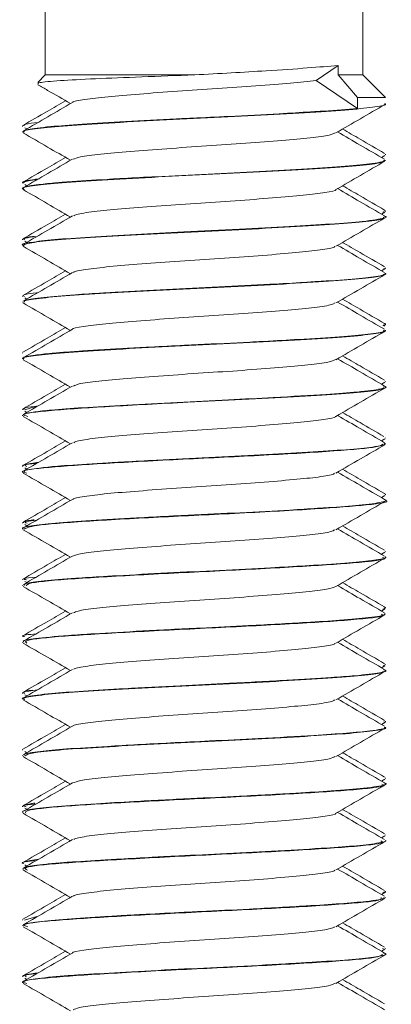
# Model space of a CAD drawing. Header units: millimetres. Extents: x -268 to 358, y -1428 to -19.
# Tile 20 of 34: x -69 to -61, y -77 to -55. Entities that reach past the tile are written whole.
import ezdxf

# ---------------------------------------------------------------- set-up
doc = ezdxf.new("R2010")
doc.units = ezdxf.units.MM

msp = doc.modelspace()

# ---------------------------------------------------------------- linework, layer by layer
at = {"color": 7, "linetype": 'Continuous', "lineweight": 15}
for p, q in [((-68.716, -41.385), (-68.716, -56.385)), ((-61.716, -56.385), (-61.716, -41.385)), ((-62.742, -56.506), (-62.257, -56.175)), ((-62.257, -56.385), (-62.257, -56.175)), ((-68.716, -56.385), (-68.881, -56.551)), ((-65.421, -56.385), (-68.716, -56.385)), ((-61.834, -56.885), (-62.257, -56.385)), ((-61.716, -56.385), (-62.257, -56.385)), ((-61.216, -56.885), (-61.716, -56.385)), ((-61.834, -57.126), (-62.742, -56.506)), ((-61.834, -57.126), (-61.834, -56.885)), ((-61.834, -56.885), (-61.216, -56.885)), ((-69.216, -57.51), (-69.216, -57.519)), ((-69.216, -57.638), (-69.216, -57.648)), ((-69.169, -57.55), (-69.124, -57.577)), ((-61.304, -58.204), (-61.226, -58.159)), ((-61.216, -58.145), (-61.216, -58.135)), ((-61.216, -58.273), (-61.216, -58.263)), ((-69.216, -58.759), (-69.216, -58.77)), ((-69.169, -58.8), (-69.124, -58.827)), ((-69.216, -58.888), (-69.216, -58.897)), ((-61.304, -59.454), (-61.226, -59.409)), ((-61.273, -59.409), (-61.247, -59.394)), ((-61.216, -59.394), (-61.216, -59.384)), ((-61.216, -59.523), (-61.216, -59.513)), ((-69.216, -60.009), (-69.216, -60.02)), ((-69.169, -60.05), (-69.124, -60.077)), ((-69.216, -60.138), (-69.216, -60.148)), ((-61.304, -60.704), (-61.226, -60.659)), ((-61.216, -60.644), (-61.216, -60.635)), ((-61.216, -60.773), (-61.216, -60.763)), ((-69.216, -61.26), (-69.216, -61.269)), ((-69.216, -61.388), (-69.216, -61.398)), ((-69.169, -61.3), (-69.124, -61.327)), ((-61.241, -61.909), (-61.256, -61.895)), ((-61.251, -61.923), (-61.226, -61.909)), ((-61.216, -61.895), (-61.216, -61.884)), ((-61.216, -62.023), (-61.216, -62.013)), ((-69.216, -62.509), (-69.216, -62.519)), ((-69.216, -62.638), (-69.216, -62.648)), ((-61.304, -63.204), (-61.226, -63.159)), ((-61.216, -63.145), (-61.216, -63.134)), ((-61.216, -63.273), (-61.216, -63.263)), ((-69.216, -63.76), (-69.216, -63.77)), ((-69.169, -63.8), (-69.124, -63.827)), ((-69.163, -63.77), (-68.93, -63.695)), ((-69.216, -63.888), (-69.216, -63.898)), ((-61.304, -64.454), (-61.226, -64.409)), ((-61.216, -64.395), (-61.216, -64.385)), ((-61.216, -64.523), (-61.216, -64.513)), ((-69.216, -65.009), (-69.216, -65.02)), ((-69.169, -65.05), (-69.124, -65.077)), ((-69.216, -65.138), (-69.216, -65.148)), ((-61.304, -65.704), (-61.226, -65.659)), ((-61.216, -65.645), (-61.216, -65.634)), ((-61.216, -65.772), (-61.216, -65.763)), ((-69.216, -66.259), (-69.216, -66.27)), ((-69.216, -66.388), (-69.216, -66.397)), ((-69.169, -66.3), (-69.124, -66.327)), ((-61.304, -66.954), (-61.226, -66.909)), ((-61.216, -66.895), (-61.216, -66.885)), ((-61.216, -67.023), (-61.216, -67.013)), ((-69.216, -67.51), (-69.216, -67.52)), ((-69.216, -67.638), (-69.216, -67.648)), ((-69.169, -67.55), (-69.124, -67.576)), ((-61.304, -68.204), (-61.226, -68.159)), ((-61.216, -68.144), (-61.216, -68.134)), ((-61.216, -68.273), (-61.216, -68.263)), ((-69.216, -68.76), (-69.216, -68.769)), ((-69.216, -68.888), (-69.216, -68.898)), ((-61.304, -69.454), (-61.226, -69.409)), ((-61.265, -69.409), (-61.224, -69.394)), ((-61.216, -69.394), (-61.216, -69.384)), ((-61.216, -69.523), (-61.216, -69.513)), ((-69.216, -70.01), (-69.216, -70.02)), ((-69.169, -70.05), (-69.124, -70.077)), ((-69.216, -70.138), (-69.216, -70.148)), ((-61.304, -70.704), (-61.226, -70.659)), ((-61.216, -70.645), (-61.216, -70.635)), ((-61.216, -70.773), (-61.216, -70.763)), ((-69.216, -71.259), (-69.216, -71.269)), ((-69.216, -71.388), (-69.216, -71.398)), ((-69.169, -71.3), (-69.124, -71.327)), ((-61.304, -71.954), (-61.226, -71.909)), ((-61.216, -71.895), (-61.216, -71.884)), ((-61.216, -72.023), (-61.216, -72.013)), ((-69.216, -72.509), (-69.216, -72.519)), ((-69.216, -72.638), (-69.216, -72.648)), ((-69.169, -72.55), (-69.124, -72.576)), ((-61.216, -73.144), (-61.216, -73.135)), ((-61.304, -73.204), (-61.226, -73.159)), ((-61.216, -73.273), (-61.216, -73.263)), ((-69.216, -73.759), (-69.216, -73.769)), ((-69.169, -73.8), (-69.124, -73.827)), ((-69.216, -73.888), (-69.216, -73.898)), ((-61.304, -74.454), (-61.226, -74.409)), ((-61.216, -74.394), (-61.216, -74.384)), ((-61.216, -74.523), (-61.216, -74.513)), ((-69.216, -75.009), (-69.216, -75.02)), ((-69.174, -75.02), (-68.904, -74.942)), ((-69.216, -75.138), (-69.216, -75.148)), ((-61.304, -75.704), (-61.226, -75.659)), ((-61.245, -75.659), (-61.283, -75.645)), ((-61.216, -75.645), (-61.216, -75.634)), ((-61.216, -75.773), (-61.216, -75.763)), ((-69.216, -76.259), (-69.216, -76.27)), ((-69.216, -76.387), (-69.216, -76.398)), ((-69.169, -76.3), (-69.124, -76.327))]:
    msp.add_line(p, q, dxfattribs=at)
for points, knots in [([(-65.421, -56.385), (-64.881, -56.355), (-63.982, -56.305), (-62.898, -56.232), (-62.469, -56.194), (-62.257, -56.175)], [0, 0, 0, 0, 0.431221, 0.718665, 1, 1, 1, 1]), ([(-65.421, -56.385), (-65.817, -56.4), (-66.61, -56.429), (-67.655, -56.47), (-68.439, -56.512), (-68.892, -56.552), (-68.876, -56.576), (-68.869, -56.587)], [0, 0, 0, 0, 0.207161, 0.414323, 0.621502, 0.834461, 1, 1, 1, 1]), ([(-68.878, -56.602), (-68.806, -56.643), (-68.567, -56.782), (-68.329, -56.92), (-68.161, -57.018)], [0, 0, 0, 0, 0.297683, 1, 1, 1, 1]), ([(-68.108, -56.994), (-68.108, -56.992), (-68.111, -56.97), (-67.864, -56.927), (-67.371, -56.865), (-66.654, -56.808), (-65.817, -56.744), (-64.919, -56.686), (-64.053, -56.626), (-63.278, -56.564), (-62.919, -56.525), (-62.742, -56.506)], [0, 0, 0, 0, 0.011586, 0.135808, 0.260016, 0.382194, 0.507111, 0.629767, 0.753372, 0.878013, 1, 1, 1, 1]), ([(-69.183, -57.648), (-69.193, -57.643), (-69.244, -57.618), (-68.975, -57.574), (-68.382, -57.511), (-67.469, -57.454), (-66.361, -57.392), (-65.144, -57.331), (-63.933, -57.273), (-62.846, -57.21), (-61.961, -57.152), (-61.41, -57.091), (-61.171, -57.047), (-61.228, -57.025), (-61.234, -57.023)], [0, 0, 0, 0, 0.0230548, 0.1192923, 0.2167337, 0.3120117, 0.4092804, 0.505922, 0.6016053, 0.699162, 0.7946412, 0.8915405, 0.9886295, 1, 1, 1, 1]), ([(-68.27, -56.955), (-68.405, -57.033), (-68.719, -57.215), (-69.033, -57.397), (-69.212, -57.501)], [0, 0, 0, 0, 0.429322, 1, 1, 1, 1]), ([(-68.119, -56.994), (-68.298, -57.098), (-68.658, -57.307), (-69.017, -57.515), (-69.197, -57.619)], [0, 0, 0, 0, 0.499751, 1, 1, 1, 1]), ([(-62.306, -57.663), (-62.127, -57.559), (-61.767, -57.35), (-61.408, -57.142), (-61.228, -57.038)], [0, 0, 0, 0, 0.499748, 1, 1, 1, 1]), ([(-61.834, -57.126), (-62.063, -57.144), (-62.318, -57.165), (-62.704, -57.19), (-63.013, -57.209), (-63.652, -57.247), (-64.549, -57.293), (-65.284, -57.329), (-65.665, -57.347), (-66.169, -57.372), (-66.961, -57.415), (-67.92, -57.471), (-68.669, -57.527), (-69.142, -57.586), (-69.181, -57.621), (-69.198, -57.638)], [0, 0, 0, 0, 0.111265, 0.123974, 0.147214, 0.225165, 0.338293, 0.415562, 0.438173, 0.450063, 0.56401, 0.676197, 0.781616, 0.902498, 1, 1, 1, 1]), ([(-68.873, -57.431), (-68.982, -57.445), (-69.193, -57.471), (-69.188, -57.497), (-69.185, -57.51)], [0, 0, 0, 0, 0.515979, 1, 1, 1, 1]), ([(-69.204, -57.663), (-69.024, -57.767), (-68.676, -57.968), (-68.329, -58.17), (-68.161, -58.268)], [0, 0, 0, 0, 0.517284, 1, 1, 1, 1]), ([(-68.104, -58.244), (-68.063, -58.228), (-67.972, -58.191), (-67.524, -58.131), (-66.866, -58.074), (-66.053, -58.012), (-65.163, -57.951), (-64.278, -57.893), (-63.48, -57.83), (-62.845, -57.772), (-62.428, -57.715), (-62.358, -57.679), (-62.327, -57.663)], [0, 0, 0, 0, 0.0874999, 0.1922972, 0.2947571, 0.3993678, 0.5033006, 0.6061981, 0.7111204, 0.8137978, 0.9180091, 1, 1, 1, 1]), ([(-61.234, -58.244), (-61.414, -58.14), (-61.76, -57.94), (-62.105, -57.739), (-62.271, -57.643)], [0, 0, 0, 0, 0.520412, 1, 1, 1, 1]), ([(-61.235, -58.115), (-61.415, -58.01), (-61.724, -57.832), (-62.032, -57.653), (-62.16, -57.578)], [0, 0, 0, 0, 0.584255, 1, 1, 1, 1]), ([(-69.171, -58.913), (-69.188, -58.908), (-69.279, -58.884), (-69.084, -58.841), (-68.581, -58.778), (-67.739, -58.72), (-66.676, -58.659), (-65.479, -58.597), (-64.255, -58.54), (-63.124, -58.477), (-62.175, -58.417), (-61.525, -58.358), (-61.209, -58.308), (-61.248, -58.28), (-61.258, -58.273)], [0, 0, 0, 0, 0.021839, 0.115001, 0.210178, 0.303504, 0.397809, 0.492689, 0.585644, 0.680714, 0.774573, 0.86831, 0.963413, 1, 1, 1, 1]), ([(-68.27, -58.205), (-68.405, -58.283), (-68.719, -58.465), (-69.033, -58.647), (-69.212, -58.751)], [0, 0, 0, 0, 0.429321, 1, 1, 1, 1]), ([(-61.246, -58.263), (-61.237, -58.269), (-61.217, -58.281), (-61.309, -58.308), (-61.526, -58.347), (-62.055, -58.398), (-62.916, -58.454), (-63.969, -58.515), (-65.129, -58.57), (-66.156, -58.622), (-66.887, -58.661), (-67.562, -58.7), (-68.001, -58.727), (-68.328, -58.752), (-68.567, -58.772), (-68.936, -58.809), (-69.196, -58.852), (-69.198, -58.879), (-69.198, -58.888)], [0, 0, 0, 0, 0.029674, 0.063473, 0.12327, 0.215839, 0.307529, 0.401073, 0.492765, 0.585333, 0.645154, 0.678928, 0.770219, 0.780711, 0.799797, 0.863664, 0.956493, 1, 1, 1, 1]), ([(-68.119, -58.244), (-68.298, -58.348), (-68.658, -58.557), (-69.017, -58.765), (-69.197, -58.869)], [0, 0, 0, 0, 0.499751, 1, 1, 1, 1]), ([(-62.306, -58.913), (-62.127, -58.809), (-61.767, -58.6), (-61.408, -58.392), (-61.228, -58.288)], [0, 0, 0, 0, 0.499748, 1, 1, 1, 1]), ([(-68.867, -58.678), (-68.896, -58.681), (-69.084, -58.704), (-69.182, -58.727), (-69.214, -58.751), (-69.214, -58.756), (-69.214, -58.759)], [0, 0, 0, 0, 0.126623, 0.812969, 0.891847, 1, 1, 1, 1]), ([(-69.193, -58.77), (-69.191, -58.753), (-69.188, -58.729), (-68.968, -58.704), (-68.898, -58.696)], [0, 0, 0, 0, 0.682331, 1, 1, 1, 1]), ([(-69.204, -58.913), (-69.024, -59.017), (-68.676, -59.218), (-68.329, -59.42), (-68.161, -59.518)], [0, 0, 0, 0, 0.517284, 1, 1, 1, 1]), ([(-68.088, -59.494), (-68.072, -59.483), (-68.028, -59.452), (-67.666, -59.398), (-67.065, -59.34), (-66.283, -59.279), (-65.408, -59.217), (-64.513, -59.16), (-63.686, -59.097), (-62.989, -59.037), (-62.525, -58.978), (-62.299, -58.935), (-62.311, -58.914), (-62.311, -58.914)], [0, 0, 0, 0, 0.058403, 0.163615, 0.266772, 0.371016, 0.475899, 0.578644, 0.683738, 0.787487, 0.891101, 0.996231, 1, 1, 1, 1]), ([(-61.234, -59.494), (-61.414, -59.39), (-61.76, -59.19), (-62.105, -58.989), (-62.271, -58.893)], [0, 0, 0, 0, 0.520412, 1, 1, 1, 1]), ([(-61.235, -59.365), (-61.415, -59.26), (-61.724, -59.082), (-62.032, -58.903), (-62.16, -58.828)], [0, 0, 0, 0, 0.584253, 1, 1, 1, 1]), ([(-68.27, -59.455), (-68.405, -59.533), (-68.719, -59.715), (-69.033, -59.897), (-69.212, -60.001)], [0, 0, 0, 0, 0.429322, 1, 1, 1, 1]), ([(-61.245, -59.365), (-61.232, -59.37), (-61.218, -59.376), (-61.216, -59.382), (-61.216, -59.384), (-61.216, -59.384)], [0, 0, 0, 0, 0.794048, 0.897748, 1, 1, 1, 1]), ([(-61.245, -59.494), (-61.239, -59.495), (-61.167, -59.511), (-61.258, -59.55), (-61.601, -59.611), (-62.388, -59.671), (-63.327, -59.729), (-64.446, -59.789), (-65.624, -59.844), (-66.762, -59.904), (-67.752, -59.961), (-68.561, -60.016), (-69.052, -60.077), (-69.262, -60.115), (-69.207, -60.136), (-69.203, -60.138)], [0, 0, 0, 0, 0.005967, 0.071761, 0.187349, 0.277302, 0.364154, 0.454291, 0.549436, 0.633964, 0.723874, 0.812911, 0.903757, 0.992813, 1, 1, 1, 1]), ([(-69.197, -60.163), (-69.197, -60.144), (-69.199, -60.107), (-68.747, -60.045), (-67.995, -59.985), (-66.981, -59.926), (-65.812, -59.863), (-64.583, -59.806), (-63.415, -59.744), (-62.408, -59.682), (-61.67, -59.625), (-61.255, -59.569), (-61.256, -59.536), (-61.256, -59.523)], [0, 0, 0, 0, 0.089112, 0.184098, 0.27826, 0.37175, 0.466929, 0.560022, 0.654686, 0.749322, 0.842432, 0.937617, 1, 1, 1, 1]), ([(-68.119, -59.494), (-68.298, -59.598), (-68.658, -59.807), (-69.017, -60.015), (-69.197, -60.119)], [0, 0, 0, 0, 0.499751, 1, 1, 1, 1]), ([(-62.306, -60.163), (-62.127, -60.059), (-61.767, -59.85), (-61.408, -59.642), (-61.228, -59.538)], [0, 0, 0, 0, 0.499749, 1, 1, 1, 1]), ([(-68.963, -59.944), (-69.009, -59.949), (-69.196, -59.972), (-69.197, -59.993), (-69.197, -60.009)], [0, 0, 0, 0, 0.249418, 1, 1, 1, 1]), ([(-69.171, -60.02), (-69.182, -60.008), (-69.204, -59.983), (-69.004, -59.958), (-68.897, -59.945)], [0, 0, 0, 0, 0.463999, 1, 1, 1, 1]), ([(-61.235, -60.615), (-61.415, -60.51), (-61.724, -60.332), (-62.032, -60.153), (-62.16, -60.078)], [0, 0, 0, 0, 0.584255, 1, 1, 1, 1]), ([(-69.204, -60.163), (-69.024, -60.267), (-68.676, -60.468), (-68.329, -60.67), (-68.161, -60.768)], [0, 0, 0, 0, 0.517285, 1, 1, 1, 1]), ([(-68.093, -60.744), (-68.09, -60.738), (-68.078, -60.713), (-67.79, -60.665), (-67.251, -60.605), (-66.506, -60.546), (-65.652, -60.483), (-64.753, -60.426), (-63.899, -60.364), (-63.161, -60.302), (-62.627, -60.245), (-62.343, -60.196), (-62.336, -60.17), (-62.334, -60.164)], [0, 0, 0, 0, 0.029401, 0.134387, 0.23846, 0.341785, 0.446987, 0.549873, 0.6545, 0.7591, 0.862004, 0.967211, 1, 1, 1, 1]), ([(-61.234, -60.744), (-61.414, -60.64), (-61.76, -60.44), (-62.105, -60.239), (-62.271, -60.143)], [0, 0, 0, 0, 0.520411, 1, 1, 1, 1]), ([(-68.27, -60.705), (-68.405, -60.783), (-68.719, -60.965), (-69.033, -61.147), (-69.212, -61.251)], [0, 0, 0, 0, 0.429322, 1, 1, 1, 1]), ([(-68.119, -60.744), (-68.298, -60.848), (-68.658, -61.057), (-69.017, -61.265), (-69.197, -61.369)], [0, 0, 0, 0, 0.499751, 1, 1, 1, 1]), ([(-69.172, -61.398), (-69.182, -61.39), (-69.217, -61.362), (-68.891, -61.312), (-68.231, -61.25), (-67.275, -61.193), (-66.14, -61.13), (-64.916, -61.071), (-63.72, -61.011), (-62.661, -60.948), (-61.84, -60.892), (-61.309, -60.83), (-61.253, -60.791), (-61.227, -60.773)], [0, 0, 0, 0, 0.0406857, 0.1374682, 0.2346243, 0.3299264, 0.4274063, 0.5234358, 0.6196725, 0.7170967, 0.8123594, 0.9096207, 1, 1, 1, 1]), ([(-61.221, -60.763), (-61.219, -60.763), (-61.165, -60.784), (-61.38, -60.826), (-61.898, -60.886), (-62.445, -60.924), (-62.751, -60.943), (-62.757, -60.943), (-62.779, -60.944), (-62.859, -60.95), (-63.172, -60.969), (-63.841, -61.007), (-64.886, -61.06), (-66.06, -61.116), (-66.812, -61.157), (-67.186, -61.179), (-67.285, -61.184), (-67.598, -61.202), (-68.17, -61.237), (-68.788, -61.29), (-69.176, -61.343), (-69.179, -61.375), (-69.18, -61.388)], [0, 0, 0, 0, 0.003453, 0.103668, 0.195911, 0.288147, 0.288399, 0.288823, 0.290191, 0.295002, 0.312923, 0.381842, 0.474175, 0.566147, 0.65971, 0.663034, 0.668689, 0.686989, 0.751452, 0.844297, 0.936598, 1, 1, 1, 1]), ([(-61.255, -60.659), (-61.233, -60.655), (-61.205, -60.65), (-61.221, -60.645), (-61.225, -60.644)], [0, 0, 0, 0, 0.774961, 1, 1, 1, 1]), ([(-62.306, -61.413), (-62.127, -61.309), (-61.767, -61.1), (-61.408, -60.892), (-61.228, -60.788)], [0, 0, 0, 0, 0.499748, 1, 1, 1, 1]), ([(-69.176, -61.269), (-69.187, -61.263), (-69.23, -61.236), (-69.111, -61.212), (-68.896, -61.191), (-68.889, -61.19)], [0, 0, 0, 0, 0.231749, 0.973905, 1, 1, 1, 1]), ([(-69.204, -61.413), (-69.024, -61.517), (-68.676, -61.718), (-68.329, -61.92), (-68.161, -62.018)], [0, 0, 0, 0, 0.517284, 1, 1, 1, 1]), ([(-68.118, -61.993), (-68.118, -61.993), (-68.125, -61.973), (-67.894, -61.932), (-67.425, -61.87), (-66.721, -61.813), (-65.892, -61.75), (-64.996, -61.691), (-64.122, -61.631), (-63.346, -61.568), (-62.75, -61.512), (-62.392, -61.457), (-62.352, -61.425), (-62.337, -61.413)], [0, 0, 0, 0, 0.000784, 0.105167, 0.209954, 0.312734, 0.417873, 0.52144, 0.625231, 0.73031, 0.833047, 0.937948, 1, 1, 1, 1]), ([(-61.234, -61.994), (-61.414, -61.89), (-61.76, -61.69), (-62.105, -61.489), (-62.271, -61.393)], [0, 0, 0, 0, 0.520412, 1, 1, 1, 1]), ([(-61.235, -61.865), (-61.415, -61.76), (-61.724, -61.582), (-62.032, -61.403), (-62.16, -61.328)], [0, 0, 0, 0, 0.584255, 1, 1, 1, 1]), ([(-69.192, -62.648), (-69.199, -62.645), (-69.256, -62.622), (-69.009, -62.58), (-68.448, -62.516), (-67.556, -62.459), (-66.461, -62.397), (-65.25, -62.336), (-64.034, -62.279), (-62.932, -62.215), (-62.027, -62.157), (-61.443, -62.096), (-61.182, -62.05), (-61.236, -62.027), (-61.245, -62.023)], [0, 0, 0, 0, 0.015001, 0.110953, 0.208468, 0.303812, 0.400926, 0.497797, 0.593298, 0.690859, 0.786513, 0.88319, 0.98044, 1, 1, 1, 1]), ([(-68.27, -61.955), (-68.405, -62.033), (-68.719, -62.215), (-69.033, -62.397), (-69.212, -62.501)], [0, 0, 0, 0, 0.429321, 1, 1, 1, 1]), ([(-61.255, -62.013), (-61.248, -62.022), (-61.225, -62.05), (-61.55, -62.101), (-62.191, -62.158), (-63.013, -62.21), (-63.696, -62.248), (-64.058, -62.268), (-64.164, -62.273), (-64.565, -62.294), (-65.098, -62.319), (-65.867, -62.357), (-66.63, -62.397), (-67.216, -62.43), (-67.536, -62.449), (-67.548, -62.45), (-67.588, -62.452), (-67.737, -62.461), (-68.017, -62.479), (-68.269, -62.497), (-68.457, -62.513), (-68.681, -62.532), (-69.008, -62.57), (-69.237, -62.608), (-69.192, -62.633), (-69.182, -62.638)], [0, 0, 0, 0, 0.045123, 0.140792, 0.230955, 0.325044, 0.392459, 0.410747, 0.416022, 0.418717, 0.510078, 0.541989, 0.603319, 0.696377, 0.696729, 0.697414, 0.699782, 0.708514, 0.74194, 0.787976, 0.797473, 0.816267, 0.881642, 0.973945, 1, 1, 1, 1]), ([(-68.119, -61.994), (-68.298, -62.098), (-68.658, -62.307), (-69.017, -62.515), (-69.197, -62.619)], [0, 0, 0, 0, 0.499751, 1, 1, 1, 1]), ([(-62.306, -62.663), (-62.127, -62.559), (-61.767, -62.35), (-61.408, -62.142), (-61.228, -62.038)], [0, 0, 0, 0, 0.499748, 1, 1, 1, 1]), ([(-61.245, -61.865), (-61.239, -61.866), (-61.221, -61.869), (-61.221, -61.876), (-61.206, -61.891), (-61.247, -61.904), (-61.274, -61.913)], [0, 0, 0, 0, 0.07673, 0.215306, 0.464902, 1, 1, 1, 1]), ([(-69.204, -62.663), (-69.024, -62.767), (-68.676, -62.968), (-68.329, -63.17), (-68.161, -63.268)], [0, 0, 0, 0, 0.517284, 1, 1, 1, 1]), ([(-68.097, -63.244), (-68.065, -63.229), (-67.99, -63.195), (-67.571, -63.136), (-66.93, -63.079), (-66.126, -63.017), (-65.241, -62.956), (-64.352, -62.899), (-63.543, -62.835), (-62.891, -62.777), (-62.445, -62.719), (-62.359, -62.68), (-62.319, -62.662)], [0, 0, 0, 0, 0.078245, 0.18312, 0.28565, 0.390091, 0.49427, 0.596969, 0.701894, 0.804758, 0.908727, 1, 1, 1, 1]), ([(-61.234, -63.244), (-61.414, -63.14), (-61.76, -62.94), (-62.105, -62.739), (-62.271, -62.643)], [0, 0, 0, 0, 0.520412, 1, 1, 1, 1]), ([(-61.235, -63.115), (-61.415, -63.01), (-61.724, -62.832), (-62.032, -62.653), (-62.16, -62.578)], [0, 0, 0, 0, 0.584253, 1, 1, 1, 1]), ([(-68.27, -63.205), (-68.405, -63.283), (-68.719, -63.465), (-69.033, -63.647), (-69.212, -63.751)], [0, 0, 0, 0, 0.429322, 1, 1, 1, 1]), ([(-61.259, -63.244), (-61.244, -63.247), (-61.158, -63.269), (-61.301, -63.312), (-61.737, -63.373), (-62.566, -63.432), (-63.561, -63.492), (-64.706, -63.551), (-65.828, -63.604), (-66.943, -63.664), (-67.898, -63.72), (-68.564, -63.769), (-68.915, -63.809), (-69.158, -63.848), (-69.183, -63.871), (-69.2, -63.888)], [0, 0, 0, 0, 0.017324, 0.100643, 0.204806, 0.287776, 0.393878, 0.473182, 0.560304, 0.651049, 0.740216, 0.823043, 0.885935, 0.920902, 1, 1, 1, 1]), ([(-68.119, -63.244), (-68.298, -63.348), (-68.658, -63.557), (-69.017, -63.765), (-69.197, -63.869)], [0, 0, 0, 0, 0.499751, 1, 1, 1, 1]), ([(-69.103, -63.914), (-69.147, -63.901), (-69.295, -63.858), (-68.67, -63.783), (-67.371, -63.696), (-65.784, -63.611), (-64.359, -63.545), (-63.214, -63.482), (-62.246, -63.422), (-61.568, -63.364), (-61.223, -63.311), (-61.251, -63.282), (-61.26, -63.273)], [0, 0, 0, 0, 0.060426, 0.201955, 0.341731, 0.483711, 0.576815, 0.671954, 0.766253, 0.859898, 0.955225, 1, 1, 1, 1]), ([(-62.306, -63.913), (-62.127, -63.809), (-61.767, -63.6), (-61.408, -63.392), (-61.228, -63.288)], [0, 0, 0, 0, 0.499749, 1, 1, 1, 1]), ([(-68.874, -63.682), (-68.98, -63.695), (-69.192, -63.721), (-69.189, -63.747), (-69.188, -63.76)], [0, 0, 0, 0, 0.50128, 1, 1, 1, 1]), ([(-69.204, -63.913), (-69.024, -64.017), (-68.676, -64.218), (-68.329, -64.42), (-68.161, -64.518)], [0, 0, 0, 0, 0.517285, 1, 1, 1, 1]), ([(-68.087, -64.494), (-68.077, -64.484), (-68.044, -64.456), (-67.708, -64.403), (-67.125, -64.345), (-66.354, -64.285), (-65.485, -64.222), (-64.588, -64.165), (-63.752, -64.102), (-63.042, -64.042), (-62.555, -63.984), (-62.313, -63.938), (-62.32, -63.916), (-62.321, -63.914)], [0, 0, 0, 0, 0.049224, 0.154406, 0.257817, 0.361788, 0.466812, 0.569543, 0.67453, 0.778586, 0.881919, 0.987115, 1, 1, 1, 1]), ([(-61.234, -64.494), (-61.414, -64.39), (-61.76, -64.19), (-62.105, -63.989), (-62.271, -63.893)], [0, 0, 0, 0, 0.520411, 1, 1, 1, 1]), ([(-61.251, -64.355), (-61.426, -64.254), (-61.729, -64.079), (-62.032, -63.903), (-62.16, -63.828)], [0, 0, 0, 0, 0.576811, 1, 1, 1, 1]), ([(-68.27, -64.455), (-68.405, -64.533), (-68.719, -64.715), (-69.033, -64.897), (-69.212, -65.001)], [0, 0, 0, 0, 0.429322, 1, 1, 1, 1]), ([(-69.126, -65.164), (-69.161, -65.156), (-69.337, -65.118), (-68.831, -65.05), (-67.657, -64.962), (-65.928, -64.868), (-64.06, -64.781), (-62.449, -64.687), (-61.379, -64.604), (-61.305, -64.548), (-61.272, -64.523)], [0, 0, 0, 0, 0.035596, 0.176603, 0.317084, 0.459198, 0.599215, 0.741419, 0.881768, 1, 1, 1, 1]), ([(-68.119, -64.494), (-68.298, -64.598), (-68.658, -64.807), (-69.017, -65.015), (-69.197, -65.119)], [0, 0, 0, 0, 0.499751, 1, 1, 1, 1]), ([(-61.245, -64.513), (-61.236, -64.518), (-61.216, -64.531), (-61.306, -64.557), (-61.52, -64.597), (-62.043, -64.648), (-62.9, -64.703), (-63.951, -64.764), (-65.11, -64.82), (-66.141, -64.871), (-66.873, -64.911), (-67.549, -64.95), (-67.988, -64.976), (-68.318, -65.001), (-68.559, -65.021), (-68.925, -65.058), (-69.208, -65.101), (-69.183, -65.129), (-69.174, -65.138)], [0, 0, 0, 0, 0.028186, 0.062649, 0.121772, 0.214394, 0.306057, 0.399609, 0.491348, 0.58388, 0.644465, 0.677501, 0.768807, 0.779554, 0.798724, 0.862237, 0.955112, 1, 1, 1, 1]), ([(-62.306, -65.163), (-62.127, -65.059), (-61.767, -64.85), (-61.408, -64.642), (-61.228, -64.538)], [0, 0, 0, 0, 0.499748, 1, 1, 1, 1]), ([(-68.867, -64.927), (-68.894, -64.931), (-69.081, -64.953), (-69.179, -64.976), (-69.214, -65), (-69.214, -65.006), (-69.215, -65.009)], [0, 0, 0, 0, 0.115791, 0.80187, 0.882626, 1, 1, 1, 1]), ([(-69.124, -65.02), (-69.165, -65.001), (-69.215, -64.977), (-68.951, -64.952), (-68.901, -64.947)], [0, 0, 0, 0, 0.811438, 1, 1, 1, 1]), ([(-61.235, -65.615), (-61.415, -65.51), (-61.724, -65.332), (-62.032, -65.153), (-62.16, -65.078)], [0, 0, 0, 0, 0.584255, 1, 1, 1, 1]), ([(-69.204, -65.163), (-69.024, -65.267), (-68.676, -65.468), (-68.329, -65.67), (-68.161, -65.768)], [0, 0, 0, 0, 0.517284, 1, 1, 1, 1]), ([(-68.099, -65.744), (-68.098, -65.74), (-68.093, -65.716), (-67.825, -65.67), (-67.307, -65.609), (-66.575, -65.552), (-65.728, -65.488), (-64.829, -65.431), (-63.968, -65.37), (-63.218, -65.307), (-62.664, -65.251), (-62.358, -65.199), (-62.342, -65.171), (-62.337, -65.164)], [0, 0, 0, 0, 0.020335, 0.125172, 0.229509, 0.332604, 0.437828, 0.540871, 0.645275, 0.750065, 0.852858, 0.95801, 1, 1, 1, 1]), ([(-61.234, -65.744), (-61.414, -65.64), (-61.76, -65.44), (-62.105, -65.239), (-62.271, -65.143)], [0, 0, 0, 0, 0.520412, 1, 1, 1, 1]), ([(-61.243, -65.744), (-61.238, -65.745), (-61.156, -65.762), (-61.264, -65.801), (-61.62, -65.862), (-62.219, -65.908), (-62.782, -65.945), (-63.434, -65.985), (-64.403, -66.037), (-65.331, -66.08), (-66.097, -66.119), (-66.847, -66.159), (-67.737, -66.21), (-68.55, -66.265), (-69.047, -66.326), (-69.26, -66.365), (-69.206, -66.386), (-69.201, -66.388)], [0, 0, 0, 0, 0.004799, 0.08149, 0.187347, 0.272471, 0.3059, 0.362749, 0.453266, 0.541872, 0.575471, 0.632697, 0.722602, 0.811557, 0.902354, 0.991401, 1, 1, 1, 1]), ([(-68.27, -65.705), (-68.405, -65.783), (-68.719, -65.965), (-69.033, -66.147), (-69.212, -66.251)], [0, 0, 0, 0, 0.429321, 1, 1, 1, 1]), ([(-68.119, -65.744), (-68.298, -65.848), (-68.658, -66.057), (-69.017, -66.265), (-69.197, -66.369)], [0, 0, 0, 0, 0.499751, 1, 1, 1, 1]), ([(-61.246, -65.615), (-61.233, -65.62), (-61.216, -65.626), (-61.216, -65.633), (-61.216, -65.634)], [0, 0, 0, 0, 0.746437, 1, 1, 1, 1]), ([(-69.179, -66.397), (-69.13, -66.371), (-69.025, -66.315), (-67.902, -66.227), (-66.264, -66.135), (-64.398, -66.048), (-62.681, -65.953), (-61.569, -65.867), (-61.083, -65.803), (-61.219, -65.773), (-61.221, -65.772)], [0, 0, 0, 0, 0.129307, 0.2741358, 0.4192133, 0.5630347, 0.7089371, 0.8525572, 0.9981787, 1, 1, 1, 1]), ([(-62.306, -66.413), (-62.127, -66.309), (-61.767, -66.1), (-61.408, -65.892), (-61.228, -65.788)], [0, 0, 0, 0, 0.499748, 1, 1, 1, 1]), ([(-68.959, -66.193), (-69.005, -66.199), (-69.195, -66.221), (-69.197, -66.243), (-69.199, -66.259)], [0, 0, 0, 0, 0.243257, 1, 1, 1, 1]), ([(-69.113, -66.27), (-69.156, -66.256), (-69.224, -66.233), (-68.993, -66.21), (-68.909, -66.202)], [0, 0, 0, 0, 0.635213, 1, 1, 1, 1]), ([(-69.204, -66.413), (-69.024, -66.517), (-68.676, -66.718), (-68.329, -66.92), (-68.161, -67.018)], [0, 0, 0, 0, 0.517284, 1, 1, 1, 1]), ([(-68.115, -66.995), (-68.061, -66.976), (-67.95, -66.937), (-67.467, -66.875), (-66.79, -66.818), (-65.966, -66.755), (-65.073, -66.696), (-64.193, -66.637), (-63.407, -66.573), (-62.792, -66.517), (-62.408, -66.461), (-62.355, -66.427), (-62.334, -66.413)], [0, 0, 0, 0, 0.0983815, 0.2030372, 0.3054826, 0.4102424, 0.5138391, 0.6170346, 0.7219043, 0.8244269, 0.9288744, 1, 1, 1, 1]), ([(-61.234, -66.994), (-61.414, -66.89), (-61.76, -66.69), (-62.105, -66.489), (-62.271, -66.393)], [0, 0, 0, 0, 0.520412, 1, 1, 1, 1]), ([(-61.235, -66.865), (-61.415, -66.76), (-61.724, -66.582), (-62.032, -66.403), (-62.16, -66.328)], [0, 0, 0, 0, 0.584255, 1, 1, 1, 1]), ([(-68.27, -66.955), (-68.405, -67.033), (-68.719, -67.215), (-69.033, -67.397), (-69.212, -67.501)], [0, 0, 0, 0, 0.429321, 1, 1, 1, 1]), ([(-68.119, -66.994), (-68.298, -67.098), (-68.658, -67.307), (-69.017, -67.515), (-69.197, -67.619)], [0, 0, 0, 0, 0.499751, 1, 1, 1, 1]), ([(-61.22, -67.013), (-61.218, -67.013), (-61.164, -67.034), (-61.375, -67.075), (-61.887, -67.136), (-62.433, -67.173), (-62.743, -67.192), (-62.767, -67.194), (-62.848, -67.199), (-63.159, -67.218), (-63.825, -67.256), (-64.867, -67.309), (-66.041, -67.365), (-66.822, -67.408), (-67.267, -67.433), (-67.592, -67.452), (-68.161, -67.487), (-68.779, -67.539), (-69.173, -67.593), (-69.179, -67.624), (-69.181, -67.638)], [0, 0, 0, 0, 0.002414, 0.102162, 0.194412, 0.286655, 0.287457, 0.288934, 0.293912, 0.311964, 0.380336, 0.472717, 0.564641, 0.658207, 0.668404, 0.687114, 0.749983, 0.842787, 0.935097, 1, 1, 1, 1]), ([(-69.134, -67.648), (-69.126, -67.627), (-69.107, -67.576), (-68.145, -67.492), (-66.59, -67.403), (-64.733, -67.313), (-62.965, -67.22), (-61.717, -67.133), (-61.136, -67.064), (-61.259, -67.028), (-61.278, -67.023)], [0, 0, 0, 0, 0.102899, 0.248542, 0.392805, 0.537232, 0.682734, 0.826421, 0.972379, 1, 1, 1, 1]), ([(-62.306, -67.663), (-62.127, -67.559), (-61.767, -67.35), (-61.408, -67.142), (-61.228, -67.038)], [0, 0, 0, 0, 0.499748, 1, 1, 1, 1]), ([(-69.129, -67.52), (-69.162, -67.51), (-69.242, -67.489), (-69.035, -67.467), (-68.914, -67.455)], [0, 0, 0, 0, 0.420434, 1, 1, 1, 1]), ([(-69.204, -67.663), (-69.024, -67.767), (-68.676, -67.968), (-68.329, -68.17), (-68.161, -68.268)], [0, 0, 0, 0, 0.517284, 1, 1, 1, 1]), ([(-68.092, -68.244), (-68.068, -68.231), (-68.008, -68.198), (-67.616, -68.141), (-66.993, -68.084), (-66.199, -68.023), (-65.318, -67.961), (-64.426, -67.904), (-63.607, -67.84), (-62.939, -67.782), (-62.463, -67.722), (-62.36, -67.682), (-62.309, -67.662)], [0, 0, 0, 0, 0.069016, 0.17393, 0.276581, 0.380816, 0.485201, 0.587755, 0.692642, 0.795747, 0.899435, 1, 1, 1, 1]), ([(-61.234, -68.244), (-61.414, -68.14), (-61.76, -67.94), (-62.105, -67.739), (-62.271, -67.643)], [0, 0, 0, 0, 0.520412, 1, 1, 1, 1]), ([(-61.235, -68.115), (-61.415, -68.01), (-61.724, -67.832), (-62.032, -67.653), (-62.16, -67.578)], [0, 0, 0, 0, 0.584254, 1, 1, 1, 1]), ([(-61.243, -68.115), (-61.238, -68.116), (-61.222, -68.119), (-61.222, -68.126), (-61.206, -68.141), (-61.245, -68.154), (-61.272, -68.162)], [0, 0, 0, 0, 0.057769, 0.20157, 0.455589, 1, 1, 1, 1]), ([(-68.27, -68.205), (-68.405, -68.283), (-68.719, -68.465), (-69.033, -68.647), (-69.212, -68.751)], [0, 0, 0, 0, 0.429321, 1, 1, 1, 1]), ([(-61.241, -68.263), (-61.235, -68.268), (-61.204, -68.297), (-61.508, -68.347), (-62.152, -68.406), (-63.046, -68.462), (-64.118, -68.523), (-65.374, -68.582), (-66.569, -68.643), (-67.544, -68.699), (-68.375, -68.752), (-68.953, -68.81), (-69.228, -68.858), (-69.195, -68.882), (-69.188, -68.888)], [0, 0, 0, 0, 0.02766, 0.139184, 0.231223, 0.310172, 0.420859, 0.507026, 0.609775, 0.706922, 0.7688, 0.878892, 0.972449, 1, 1, 1, 1]), ([(-68.119, -68.244), (-68.298, -68.348), (-68.658, -68.557), (-69.017, -68.765), (-69.197, -68.869)], [0, 0, 0, 0, 0.499751, 1, 1, 1, 1]), ([(-69.119, -68.913), (-69.147, -68.893), (-69.214, -68.843), (-68.374, -68.757), (-66.905, -68.67), (-65.072, -68.578), (-63.261, -68.488), (-61.894, -68.399), (-61.195, -68.325), (-61.286, -68.284), (-61.311, -68.273)], [0, 0, 0, 0, 0.0988796, 0.241297, 0.3815741, 0.5233499, 0.6644919, 0.8050865, 0.9473304, 1, 1, 1, 1]), ([(-62.306, -68.913), (-62.127, -68.809), (-61.767, -68.6), (-61.408, -68.392), (-61.228, -68.288)], [0, 0, 0, 0, 0.499749, 1, 1, 1, 1]), ([(-69.172, -68.769), (-69.188, -68.766), (-69.278, -68.744), (-69.08, -68.723), (-68.915, -68.706)], [0, 0, 0, 0, 0.168479, 1, 1, 1, 1]), ([(-69.204, -68.913), (-69.024, -69.017), (-68.676, -69.218), (-68.329, -69.42), (-68.161, -69.518)], [0, 0, 0, 0, 0.517285, 1, 1, 1, 1]), ([(-68.089, -69.494), (-68.083, -69.486), (-68.06, -69.459), (-67.747, -69.408), (-67.184, -69.349), (-66.425, -69.29), (-65.562, -69.227), (-64.664, -69.17), (-63.819, -69.108), (-63.096, -69.047), (-62.587, -68.989), (-62.327, -68.942), (-62.328, -68.918), (-62.328, -68.914)], [0, 0, 0, 0, 0.040078, 0.145193, 0.248908, 0.352571, 0.4577, 0.56047, 0.665314, 0.769641, 0.872745, 0.977969, 1, 1, 1, 1]), ([(-61.234, -69.494), (-61.414, -69.39), (-61.76, -69.19), (-62.105, -68.989), (-62.271, -68.893)], [0, 0, 0, 0, 0.520412, 1, 1, 1, 1]), ([(-61.235, -69.365), (-61.415, -69.26), (-61.724, -69.082), (-62.032, -68.903), (-62.16, -68.828)], [0, 0, 0, 0, 0.584255, 1, 1, 1, 1]), ([(-68.27, -69.455), (-68.405, -69.533), (-68.719, -69.715), (-69.033, -69.897), (-69.212, -70.001)], [0, 0, 0, 0, 0.429322, 1, 1, 1, 1]), ([(-61.259, -69.494), (-61.244, -69.498), (-61.154, -69.521), (-61.316, -69.566), (-61.76, -69.623), (-62.481, -69.677), (-63.398, -69.733), (-64.568, -69.795), (-65.81, -69.853), (-66.935, -69.914), (-67.899, -69.97), (-68.687, -70.027), (-69.096, -70.086), (-69.254, -70.122), (-69.213, -70.137), (-69.212, -70.138)], [0, 0, 0, 0, 0.018444, 0.109986, 0.212183, 0.275843, 0.368841, 0.471289, 0.555654, 0.654433, 0.739179, 0.822757, 0.929125, 0.997746, 1, 1, 1, 1]), ([(-69.174, -70.163), (-69.189, -70.148), (-69.223, -70.113), (-68.844, -70.056), (-68.145, -69.994), (-67.168, -69.937), (-66.019, -69.874), (-64.793, -69.815), (-63.606, -69.755), (-62.565, -69.692), (-61.774, -69.636), (-61.288, -69.576), (-61.255, -69.539), (-61.241, -69.523)], [0, 0, 0, 0, 0.073199, 0.167874, 0.262474, 0.355589, 0.450766, 0.544182, 0.638401, 0.733342, 0.826293, 0.921336, 1, 1, 1, 1]), ([(-68.119, -69.494), (-68.298, -69.598), (-68.658, -69.807), (-69.017, -70.015), (-69.197, -70.119)], [0, 0, 0, 0, 0.499751, 1, 1, 1, 1]), ([(-62.306, -70.163), (-62.127, -70.059), (-61.767, -69.85), (-61.408, -69.642), (-61.228, -69.538)], [0, 0, 0, 0, 0.499748, 1, 1, 1, 1]), ([(-68.992, -69.949), (-69.046, -69.956), (-69.202, -69.976), (-69.193, -69.996), (-69.188, -70.01)], [0, 0, 0, 0, 0.350192, 1, 1, 1, 1]), ([(-69.171, -70.02), (-69.183, -70.011), (-69.223, -69.985), (-69.026, -69.959), (-68.891, -69.942)], [0, 0, 0, 0, 0.311796, 1, 1, 1, 1]), ([(-61.235, -70.615), (-61.415, -70.51), (-61.724, -70.332), (-62.032, -70.153), (-62.16, -70.078)], [0, 0, 0, 0, 0.584255, 1, 1, 1, 1]), ([(-69.204, -70.163), (-69.024, -70.267), (-68.676, -70.468), (-68.329, -70.67), (-68.161, -70.768)], [0, 0, 0, 0, 0.517284, 1, 1, 1, 1]), ([(-68.106, -70.744), (-68.106, -70.741), (-68.108, -70.72), (-67.858, -70.676), (-67.362, -70.614), (-66.643, -70.557), (-65.804, -70.494), (-64.906, -70.435), (-64.038, -70.375), (-63.276, -70.312), (-62.702, -70.256), (-62.373, -70.203), (-62.347, -70.173), (-62.339, -70.163)], [0, 0, 0, 0, 0.01131, 0.115959, 0.220526, 0.323444, 0.428651, 0.531904, 0.636047, 0.740993, 0.843728, 0.948787, 1, 1, 1, 1]), ([(-61.234, -70.744), (-61.414, -70.64), (-61.76, -70.44), (-62.105, -70.239), (-62.271, -70.143)], [0, 0, 0, 0, 0.520412, 1, 1, 1, 1]), ([(-68.27, -70.705), (-68.405, -70.783), (-68.719, -70.965), (-69.033, -71.147), (-69.212, -71.251)], [0, 0, 0, 0, 0.429321, 1, 1, 1, 1]), ([(-68.119, -70.744), (-68.298, -70.848), (-68.658, -71.057), (-69.017, -71.265), (-69.197, -71.369)], [0, 0, 0, 0, 0.499751, 1, 1, 1, 1]), ([(-61.241, -70.763), (-61.234, -70.767), (-61.187, -70.794), (-61.464, -70.84), (-62.04, -70.897), (-62.86, -70.951), (-63.91, -71.012), (-65.018, -71.065), (-66.171, -71.122), (-67.3, -71.184), (-68.26, -71.243), (-68.884, -71.302), (-69.2, -71.35), (-69.188, -71.378), (-69.184, -71.388)], [0, 0, 0, 0, 0.020981, 0.132289, 0.212676, 0.293254, 0.403517, 0.490081, 0.559262, 0.678639, 0.773675, 0.857543, 0.953469, 1, 1, 1, 1]), ([(-61.229, -70.659), (-61.228, -70.659), (-61.205, -70.654), (-61.227, -70.649), (-61.248, -70.645)], [0, 0, 0, 0, 0.056746, 1, 1, 1, 1]), ([(-69.162, -71.398), (-69.13, -71.373), (-69.071, -71.329), (-68.358, -71.26), (-67.457, -71.203), (-66.342, -71.141), (-65.126, -71.08), (-63.916, -71.022), (-62.831, -70.959), (-61.95, -70.901), (-61.404, -70.84), (-61.169, -70.796), (-61.227, -70.775), (-61.232, -70.773)], [0, 0, 0, 0, 0.120489, 0.217941, 0.313239, 0.410558, 0.507183, 0.602928, 0.700508, 0.795988, 0.892949, 0.990034, 1, 1, 1, 1]), ([(-62.306, -71.413), (-62.127, -71.309), (-61.767, -71.1), (-61.408, -70.892), (-61.228, -70.788)], [0, 0, 0, 0, 0.499748, 1, 1, 1, 1]), ([(-69.204, -71.413), (-69.024, -71.517), (-68.676, -71.718), (-68.329, -71.92), (-68.161, -72.018)], [0, 0, 0, 0, 0.517284, 1, 1, 1, 1]), ([(-68.105, -71.994), (-68.062, -71.977), (-67.969, -71.94), (-67.516, -71.88), (-66.855, -71.823), (-66.04, -71.761), (-65.15, -71.7), (-64.266, -71.642), (-63.469, -71.579), (-62.837, -71.522), (-62.425, -71.464), (-62.358, -71.428), (-62.328, -71.413)], [0, 0, 0, 0, 0.0890985, 0.1938783, 0.2963314, 0.4009677, 0.5048538, 0.6077907, 0.7127093, 0.8153592, 0.9196086, 1, 1, 1, 1]), ([(-61.234, -71.994), (-61.414, -71.89), (-61.76, -71.69), (-62.105, -71.489), (-62.271, -71.393)], [0, 0, 0, 0, 0.520412, 1, 1, 1, 1]), ([(-61.235, -71.865), (-61.415, -71.76), (-61.724, -71.582), (-62.032, -71.403), (-62.16, -71.328)], [0, 0, 0, 0, 0.584254, 1, 1, 1, 1]), ([(-61.242, -71.994), (-61.237, -71.995), (-61.175, -72.009), (-61.249, -72.047), (-61.572, -72.108), (-62.331, -72.167), (-63.26, -72.225), (-64.337, -72.284), (-65.58, -72.342), (-66.676, -72.399), (-67.689, -72.457), (-68.509, -72.511), (-69.044, -72.575), (-69.253, -72.615), (-69.208, -72.636), (-69.204, -72.638)], [0, 0, 0, 0, 0.004878, 0.0651732, 0.1834624, 0.2746816, 0.3508081, 0.4538071, 0.5371949, 0.6371921, 0.7107138, 0.8062006, 0.9008161, 0.9916175, 1, 1, 1, 1]), ([(-68.27, -71.955), (-68.405, -72.033), (-68.719, -72.215), (-69.033, -72.397), (-69.212, -72.501)], [0, 0, 0, 0, 0.429321, 1, 1, 1, 1]), ([(-68.119, -71.994), (-68.298, -72.098), (-68.658, -72.307), (-69.017, -72.515), (-69.197, -72.619)], [0, 0, 0, 0, 0.499751, 1, 1, 1, 1]), ([(-69.146, -72.663), (-69.154, -72.639), (-69.17, -72.585), (-68.223, -72.497), (-66.689, -72.408), (-64.84, -72.318), (-63.057, -72.226), (-61.77, -72.138), (-61.154, -72.067), (-61.269, -72.03), (-61.292, -72.023)], [0, 0, 0, 0, 0.116262, 0.258565, 0.399182, 0.540398, 0.682187, 0.822519, 0.964978, 1, 1, 1, 1]), ([(-62.306, -72.663), (-62.127, -72.559), (-61.767, -72.35), (-61.408, -72.142), (-61.228, -72.038)], [0, 0, 0, 0, 0.499749, 1, 1, 1, 1]), ([(-68.947, -72.44), (-68.981, -72.444), (-69.181, -72.467), (-69.195, -72.49), (-69.206, -72.509)], [0, 0, 0, 0, 0.173409, 1, 1, 1, 1]), ([(-69.14, -72.519), (-69.168, -72.512), (-69.251, -72.49), (-69.048, -72.47), (-68.916, -72.456)], [0, 0, 0, 0, 0.344168, 1, 1, 1, 1]), ([(-69.204, -72.663), (-69.024, -72.767), (-68.676, -72.968), (-68.329, -73.17), (-68.161, -73.268)], [0, 0, 0, 0, 0.517285, 1, 1, 1, 1]), ([(-68.089, -73.244), (-68.072, -73.233), (-68.025, -73.202), (-67.659, -73.147), (-67.054, -73.089), (-66.271, -73.028), (-65.395, -72.966), (-64.5, -72.909), (-63.675, -72.846), (-62.98, -72.786), (-62.52, -72.728), (-62.297, -72.684), (-62.309, -72.664), (-62.309, -72.664)], [0, 0, 0, 0, 0.059989, 0.165202, 0.268321, 0.372609, 0.477463, 0.580216, 0.685325, 0.789017, 0.892685, 0.9978, 1, 1, 1, 1]), ([(-61.234, -73.244), (-61.414, -73.14), (-61.76, -72.94), (-62.105, -72.739), (-62.271, -72.643)], [0, 0, 0, 0, 0.520412, 1, 1, 1, 1]), ([(-61.235, -73.115), (-61.415, -73.01), (-61.724, -72.832), (-62.032, -72.653), (-62.16, -72.578)], [0, 0, 0, 0, 0.584255, 1, 1, 1, 1]), ([(-68.27, -73.205), (-68.405, -73.283), (-68.719, -73.465), (-69.033, -73.647), (-69.212, -73.751)], [0, 0, 0, 0, 0.429322, 1, 1, 1, 1]), ([(-68.119, -73.244), (-68.298, -73.348), (-68.658, -73.557), (-69.017, -73.765), (-69.197, -73.869)], [0, 0, 0, 0, 0.499751, 1, 1, 1, 1]), ([(-61.218, -73.263), (-61.217, -73.263), (-61.165, -73.283), (-61.371, -73.324), (-61.864, -73.384), (-62.66, -73.438), (-63.668, -73.498), (-64.813, -73.556), (-65.625, -73.595), (-66.15, -73.622), (-66.576, -73.644), (-67.262, -73.682), (-67.895, -73.721), (-68.384, -73.755), (-68.818, -73.795), (-69.167, -73.841), (-69.185, -73.874), (-69.193, -73.888)], [0, 0, 0, 0, 0.001411, 0.1007689, 0.1936008, 0.2764048, 0.3785193, 0.4708488, 0.5544527, 0.5706879, 0.5989086, 0.6602247, 0.748525, 0.7853518, 0.8350018, 0.9344974, 1, 1, 1, 1]), ([(-69.111, -73.914), (-69.145, -73.895), (-69.232, -73.846), (-68.44, -73.763), (-67.003, -73.676), (-65.179, -73.583), (-63.356, -73.493), (-61.955, -73.404), (-61.216, -73.328), (-61.292, -73.286), (-61.315, -73.273)], [0, 0, 0, 0, 0.090926, 0.233316, 0.373486, 0.51546, 0.656332, 0.797098, 0.939163, 1, 1, 1, 1]), ([(-62.306, -73.913), (-62.127, -73.809), (-61.767, -73.6), (-61.408, -73.392), (-61.228, -73.288)], [0, 0, 0, 0, 0.499748, 1, 1, 1, 1]), ([(-69.191, -73.769), (-69.2, -73.767), (-69.295, -73.745), (-69.095, -73.724), (-68.913, -73.704)], [0, 0, 0, 0, 0.086688, 1, 1, 1, 1]), ([(-68.866, -73.677), (-68.987, -73.695), (-69.16, -73.721), (-69.222, -73.747), (-69.21, -73.757), (-69.208, -73.759)], [0, 0, 0, 0, 0.651871, 0.926945, 1, 1, 1, 1]), ([(-69.204, -73.913), (-69.024, -74.017), (-68.676, -74.218), (-68.329, -74.42), (-68.161, -74.518)], [0, 0, 0, 0, 0.517284, 1, 1, 1, 1]), ([(-68.092, -74.494), (-68.089, -74.488), (-68.076, -74.462), (-67.784, -74.414), (-67.241, -74.354), (-66.494, -74.295), (-65.639, -74.232), (-64.74, -74.175), (-63.887, -74.113), (-63.151, -74.052), (-62.621, -73.994), (-62.341, -73.945), (-62.335, -73.919), (-62.334, -73.914)], [0, 0, 0, 0, 0.030968, 0.135977, 0.24, 0.34337, 0.448565, 0.551428, 0.656091, 0.760654, 0.863583, 0.968796, 1, 1, 1, 1]), ([(-61.234, -74.494), (-61.414, -74.39), (-61.76, -74.19), (-62.105, -73.989), (-62.271, -73.893)], [0, 0, 0, 0, 0.520412, 1, 1, 1, 1]), ([(-61.235, -74.365), (-61.415, -74.26), (-61.724, -74.082), (-62.032, -73.903), (-62.16, -73.828)], [0, 0, 0, 0, 0.584255, 1, 1, 1, 1]), ([(-61.276, -74.409), (-61.24, -74.405), (-61.198, -74.4), (-61.222, -74.395), (-61.226, -74.394)], [0, 0, 0, 0, 0.839146, 1, 1, 1, 1]), ([(-68.27, -74.455), (-68.405, -74.533), (-68.719, -74.715), (-69.033, -74.897), (-69.212, -75.001)], [0, 0, 0, 0, 0.429321, 1, 1, 1, 1]), ([(-61.249, -74.513), (-61.242, -74.52), (-61.214, -74.55), (-61.546, -74.601), (-62.178, -74.657), (-63.036, -74.711), (-64.109, -74.772), (-65.095, -74.819), (-65.898, -74.858), (-66.441, -74.887), (-66.867, -74.91), (-67.174, -74.928), (-67.688, -74.958), (-68.386, -75.002), (-68.965, -75.062), (-69.225, -75.107), (-69.194, -75.132), (-69.187, -75.138)], [0, 0, 0, 0, 0.037374, 0.148833, 0.230047, 0.309338, 0.419494, 0.506445, 0.544052, 0.611935, 0.639301, 0.654682, 0.694051, 0.783068, 0.878506, 0.970997, 1, 1, 1, 1]), ([(-68.119, -74.494), (-68.298, -74.598), (-68.658, -74.807), (-69.017, -75.015), (-69.197, -75.119)], [0, 0, 0, 0, 0.499751, 1, 1, 1, 1]), ([(-69.102, -75.164), (-69.146, -75.15), (-69.285, -75.106), (-68.633, -75.029), (-67.307, -74.943), (-65.519, -74.848), (-63.668, -74.761), (-62.164, -74.669), (-61.284, -74.59), (-61.304, -74.542), (-61.312, -74.523)], [0, 0, 0, 0, 0.065854, 0.207847, 0.347915, 0.490209, 0.630453, 0.77197, 0.913176, 1, 1, 1, 1]), ([(-62.306, -75.163), (-62.127, -75.059), (-61.767, -74.85), (-61.408, -74.642), (-61.228, -74.538)], [0, 0, 0, 0, 0.499748, 1, 1, 1, 1]), ([(-61.235, -75.615), (-61.415, -75.51), (-61.724, -75.332), (-62.032, -75.153), (-62.16, -75.078)], [0, 0, 0, 0, 0.584255, 1, 1, 1, 1]), ([(-69.204, -75.163), (-69.024, -75.267), (-68.676, -75.468), (-68.329, -75.67), (-68.161, -75.768)], [0, 0, 0, 0, 0.517284, 1, 1, 1, 1]), ([(-68.116, -75.744), (-68.116, -75.743), (-68.122, -75.723), (-67.889, -75.681), (-67.415, -75.619), (-66.71, -75.562), (-65.879, -75.499), (-64.983, -75.44), (-64.109, -75.381), (-63.335, -75.317), (-62.743, -75.261), (-62.389, -75.207), (-62.351, -75.175), (-62.338, -75.163)], [0, 0, 0, 0, 0.002328, 0.106753, 0.211512, 0.314307, 0.419459, 0.522975, 0.626822, 0.731884, 0.834616, 0.939544, 1, 1, 1, 1]), ([(-61.234, -75.744), (-61.414, -75.64), (-61.76, -75.44), (-62.105, -75.239), (-62.271, -75.143)], [0, 0, 0, 0, 0.520412, 1, 1, 1, 1]), ([(-68.27, -75.705), (-68.405, -75.783), (-68.719, -75.965), (-69.033, -76.147), (-69.212, -76.251)], [0, 0, 0, 0, 0.429322, 1, 1, 1, 1]), ([(-61.259, -75.744), (-61.244, -75.748), (-61.156, -75.77), (-61.306, -75.813), (-61.737, -75.873), (-62.298, -75.913), (-62.7, -75.939), (-62.842, -75.948), (-62.918, -75.953), (-62.955, -75.955), (-62.97, -75.956), (-62.975, -75.957), (-62.976, -75.957), (-62.977, -75.957), (-62.977, -75.957), (-62.977, -75.957), (-62.977, -75.957), (-62.977, -75.957), (-62.979, -75.957), (-62.997, -75.958), (-63.045, -75.961), (-63.188, -75.969), (-63.692, -75.999), (-64.59, -76.046), (-65.817, -76.103), (-66.933, -76.163), (-67.722, -76.21), (-68.235, -76.244), (-68.705, -76.283), (-69.131, -76.333), (-69.183, -76.37), (-69.207, -76.387)], [0, 0, 0, 0, 0.018884, 0.108022, 0.19813, 0.285722, 0.308554, 0.320754, 0.327051, 0.330248, 0.331052, 0.331455, 0.331506, 0.331531, 0.331543, 0.331547, 0.331548, 0.331568, 0.331608, 0.33196, 0.336694, 0.344845, 0.371384, 0.470762, 0.559207, 0.652651, 0.737689, 0.775918, 0.820411, 0.917647, 1, 1, 1, 1]), ([(-68.119, -75.744), (-68.298, -75.848), (-68.658, -76.057), (-69.017, -76.265), (-69.197, -76.369)], [0, 0, 0, 0, 0.499751, 1, 1, 1, 1]), ([(-69.119, -76.414), (-69.157, -76.405), (-69.328, -76.366), (-68.799, -76.297), (-67.598, -76.209), (-65.857, -76.114), (-63.99, -76.028), (-62.397, -75.934), (-61.361, -75.852), (-61.306, -75.797), (-61.281, -75.773)], [0, 0, 0, 0, 0.04092, 0.182105, 0.322466, 0.464653, 0.604663, 0.746788, 0.887241, 1, 1, 1, 1]), ([(-62.306, -76.413), (-62.127, -76.309), (-61.767, -76.1), (-61.408, -75.892), (-61.228, -75.788)], [0, 0, 0, 0, 0.499749, 1, 1, 1, 1]), ([(-68.873, -76.181), (-68.972, -76.194), (-69.134, -76.215), (-69.209, -76.24), (-69.207, -76.254), (-69.206, -76.259)], [0, 0, 0, 0, 0.482886, 0.793427, 1, 1, 1, 1]), ([(-69.13, -76.27), (-69.169, -76.25), (-69.214, -76.225), (-68.941, -76.2), (-68.899, -76.196)], [0, 0, 0, 0, 0.844536, 1, 1, 1, 1]), ([(-61.234, -76.994), (-61.414, -76.89), (-61.76, -76.69), (-62.105, -76.489), (-62.271, -76.393)], [0, 0, 0, 0, 0.520412, 1, 1, 1, 1]), ([(-61.235, -76.865), (-61.415, -76.76), (-61.724, -76.582), (-62.032, -76.403), (-62.16, -76.328)], [0, 0, 0, 0, 0.584255, 1, 1, 1, 1]), ([(-69.204, -76.413), (-69.024, -76.517), (-68.676, -76.718), (-68.329, -76.92), (-68.161, -77.018)], [0, 0, 0, 0, 0.517284, 1, 1, 1, 1]), ([(-68.098, -76.994), (-68.065, -76.979), (-67.987, -76.944), (-67.563, -76.885), (-66.919, -76.828), (-66.113, -76.766), (-65.227, -76.705), (-64.339, -76.648), (-63.532, -76.584), (-62.883, -76.526), (-62.442, -76.468), (-62.359, -76.43), (-62.321, -76.412)], [0, 0, 0, 0, 0.079839, 0.184703, 0.287217, 0.391691, 0.49583, 0.59856, 0.703486, 0.806316, 0.910329, 1, 1, 1, 1])]:
    msp.add_open_spline(points, degree=3, knots=knots, dxfattribs=at)

doc.saveas('drawing.dxf')
